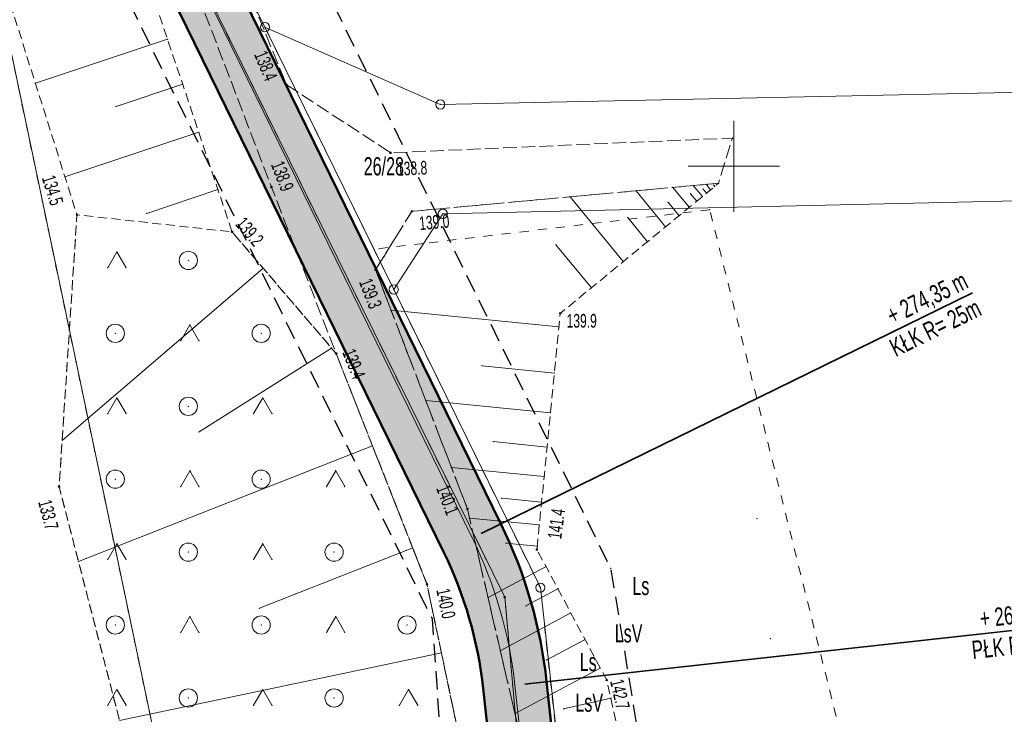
# Model space of a CAD drawing. Extents: x 6456700 to 6518119, y 5963420 to 5980059.
# Tile 246 of 256: x 6512430 to 6512484, y 5966619 to 5966657. Entities that reach past the tile are written whole.
import ezdxf
from ezdxf.enums import TextEntityAlignment as Align

# ---------------------------------------------------------------- set-up
doc = ezdxf.new("R2010")
doc.units = 0
doc.header["$MEASUREMENT"] = 0
for name, pattern in [('L_0_03', [1, 0.5, -0.5]), ('L_0_04', [1.5, 1, -0.5]), ('L_0_52', [1, 0.75, -0.25]), ('L_0_5A', [0.75, 0.5, -0.25])]:
    doc.linetypes.add(name, pattern=pattern)
doc.layers.get('0').update_dxf_attribs({"color": 2, "linetype": 'CONTINUOUS', "lineweight": 5})
for name, color, linetype, lineweight in [('000_Inne__niezydentyfikowane_', 7, 'CONTINUOUS', 18), ('18mm Kreska ciągła', 7, 'CONTINUOUS', 18), ('202_punkt_graniczny', 7, 'CONTINUOUS', 18), ('203_punkt_graniczny', 7, 'CONTINUOUS', 18), ('209_oznaczenie_konturu_klasyfikacyjnego', 96, 'CONTINUOUS', 18), ('210_oznaczenie_konturu_uzytku_gruntowego', 96, 'CONTINUOUS', 18), ('211_numer_dzialki_ewidencyjnej', 7, 'CONTINUOUS', 18), ('218_kontur_uzytku_gruntowego', 96, 'L_0_03', 18), ('219_dzialka_ewidencyjna', 7, 'CONTINUOUS', 18), ('35mm Ciągła', 7, 'CONTINUOUS', 35), ('50mm Kreska ciągła', 7, 'CONTINUOUS', 50), ('9mm Kreska ciągła', 252, 'CONTINUOUS', 9), ('jezdnia', 7, 'CONTINUOUS', 18), ('ogrodzenie_trwale', 7, 'CONTINUOUS', 18), ('pikieta_naturalna', 7, 'CONTINUOUS', 18), ('pikieta_naturalna_Atr2', 7, 'CONTINUOUS', 18), ('siatka_krzyrzy', 7, 'CONTINUOUS', 18), ('skarpa_nieumocniona', 7, 'CONTINUOUS', 18), ('teren_zalesiony', 7, 'CONTINUOUS', 18), ('Zakres', 7, 'CONTINUOUS', 18)]:
    doc.layers.add(name, color=color, linetype=linetype, lineweight=lineweight)
doc.styles.get("Standard").update_dxf_attribs({"font": 'txt', "width": 0.75})
doc.styles.add('Znaczniki', font='GOTHIC.TTF', dxfattribs={"width": 0.7})

# ---------------------------------------------------------------- blocks, each defined once
blk = doc.blocks.new('mdcp_nowa')
at = {"layer": '203_punkt_graniczny', "linetype": 'Continuous', "lineweight": 18, "true_color": 0x000000}
blk.add_hatch(color=18, dxfattribs=at).paths.add_polyline_path([(6495187.44, 5983076.315, 1), (6495187.44, 5983076.405, 1)])
at = {"layer": 'pikieta_naturalna', "linetype": 'Continuous', "lineweight": 18, "true_color": 0x000000}
for points in [[(6495175.46, 5983104.435, 1), (6495175.46, 5983104.525, 1)], [(6495181.17, 5983100.695, 1), (6495181.17, 5983100.785, 1)], [(6495174.64, 5983098.815, 1), (6495174.64, 5983098.905, 1)], [(6495182.34, 5983097.485, 1), (6495182.34, 5983097.575, 1)], [(6495163.97, 5983097.295, 1), (6495163.97, 5983097.385, 1)], [(6495172.48, 5983096.355, 1), (6495172.48, 5983096.445, 1)], [(6495180.35, 5983094.275, 1), (6495180.35, 5983094.365, 1)], [(6495190.48, 5983091.885, 1), (6495190.48, 5983091.975, 1)], [(6495178.19, 5983089.685, 1), (6495178.19, 5983089.775, 1)], [(6495162.99, 5983082.385, 1), (6495162.99, 5983082.475, 1)], [(6495185.39, 5983081.155, 1), (6495185.39, 5983081.245, 1)], [(6495189.2, 5983078.935, 1), (6495189.2, 5983079.025, 1)], [(6495183.17, 5983077.035, 1), (6495183.17, 5983077.125, 1)], [(6495193.03, 5983071.775, 1), (6495193.03, 5983071.865, 1)]]:
    blk.add_hatch(color=18, dxfattribs=at).paths.add_polyline_path(points)
at = {"layer": '000_Inne__niezydentyfikowane_', "linetype": 'Continuous', "lineweight": 18, "flags": 128}
for points in [[(6495168.94, 5983106.97), (6495161.69, 5983104.55)], [(6495169.77, 5983104.5), (6495166.12, 5983103.28)], [(6495170.65, 5983101.87), (6495163.31, 5983099.42)], [(6495171.7, 5983098.72), (6495167.8, 5983097.41)], [(6495196.26, 5983096.68), (6495194.64, 5983098.66)], [(6495197.56, 5983097.75), (6495196.66, 5983098.84)], [(6495198.28, 5983098.34), (6495197.78, 5983098.94)], [(6495198.5, 5983098.52), (6495198.32, 5983098.75)], [(6495198.73, 5983098.71), (6495198.49, 5983099.01)], [(6495198.96, 5983098.9), (6495198.9, 5983098.97)], [(6495193.94, 5983094.77), (6495191.02, 5983098.32)], [(6495197, 5983097.29), (6495196.4, 5983098.03)], [(6495197.97, 5983098.08), (6495197.63, 5983098.49)], [(6495195.27, 5983095.86), (6495194.18, 5983097.19)], [(6495192.19, 5983093.33), (6495190.24, 5983095.7)], [(6495174.19, 5983094.41), (6495163.16, 5983084.96)], [(6495190.41, 5983091.19), (6495181.2, 5983092.1)], [(6495177.93, 5983090.03), (6495170.67, 5983085.43)], [(6495190.16, 5983088.66), (6495186.19, 5983089.06)], [(6495189.94, 5983086.48), (6495183.1, 5983087.16)], [(6495180.18, 5983084.67), (6495164.05, 5983078.32)], [(6495189.76, 5983084.6), (6495186.81, 5983084.9)], [(6495189.6, 5983082.98), (6495184.51, 5983083.48)], [(6495189.46, 5983081.58), (6495187.27, 5983081.79)], [(6495189.33, 5983080.33), (6495185.5, 5983080.7)], [(6495189.22, 5983079.16), (6495187.5, 5983079.33)], [(6495182.39, 5983079.07), (6495173.98, 5983075.76)], [(6495189.7, 5983078.04), (6495186.52, 5983076.34)], [(6495190.35, 5983076.83), (6495188.6, 5983075.89)], [(6495191.06, 5983075.5), (6495187.19, 5983073.43)], [(6495191.84, 5983074.04), (6495189.71, 5983072.91)], [(6495183.96, 5983073.31), (6495166.31, 5983069.6)], [(6495192.67, 5983072.48), (6495188, 5983069.98)], [(6495193.26, 5983070.83), (6495190.66, 5983070.24)]]:
    blk.add_lwpolyline(points, dxfattribs=at)
at = {"layer": '000_Inne__niezydentyfikowane_'}
for p in [(6495168.94, 5983106.97), (6495161.69, 5983104.55), (6495169.77, 5983104.5), (6495166.12, 5983103.28), (6495170.65, 5983101.87), (6495163.31, 5983099.42), (6495171.7, 5983098.72), (6495194.64, 5983098.66), (6495196.66, 5983098.84), (6495197.78, 5983098.94), (6495198.32, 5983098.75), (6495198.49, 5983099.01), (6495198.73, 5983098.71), (6495198.9, 5983098.97), (6495198.96, 5983098.9), (6495191.02, 5983098.32), (6495196.4, 5983098.03), (6495197.63, 5983098.49), (6495197.97, 5983098.08), (6495198.28, 5983098.34), (6495198.5, 5983098.52), (6495197.56, 5983097.75), (6495167.8, 5983097.41), (6495194.18, 5983097.19), (6495197, 5983097.29), (6495196.26, 5983096.68), (6495195.27, 5983095.86), (6495190.24, 5983095.7), (6495193.94, 5983094.77), (6495174.19, 5983094.41), (6495192.19, 5983093.33), (6495181.2, 5983092.1), (6495190.41, 5983091.19), (6495177.93, 5983090.03), (6495186.19, 5983089.06), (6495190.16, 5983088.66), (6495183.1, 5983087.16), (6495189.94, 5983086.48), (6495170.67, 5983085.43), (6495163.16, 5983084.96), (6495180.18, 5983084.67), (6495186.81, 5983084.9), (6495189.76, 5983084.6), (6495184.51, 5983083.48), (6495189.6, 5983082.98), (6495187.27, 5983081.79), (6495189.46, 5983081.58), (6495185.5, 5983080.7), (6495189.33, 5983080.33), (6495187.5, 5983079.33), (6495189.22, 5983079.16), (6495182.39, 5983079.07), (6495164.05, 5983078.32), (6495189.7, 5983078.04), (6495190.35, 5983076.83), (6495186.52, 5983076.34), (6495188.6, 5983075.89), (6495173.98, 5983075.76), (6495191.06, 5983075.5), (6495191.84, 5983074.04), (6495183.96, 5983073.31), (6495187.19, 5983073.43), (6495189.71, 5983072.91), (6495192.67, 5983072.48), (6495193.26, 5983070.83), (6495188, 5983069.98), (6495190.66, 5983070.24)]:
    blk.add_point(p, dxfattribs=at)
at = {"layer": '202_punkt_graniczny', "color": 7, "linetype": 'Continuous', "lineweight": 18}
for centre in [(6495174.28, 5983107.63), (6495183.9, 5983103.39), (6495184.04, 5983097.39), (6495181.35, 5983093.24), (6495189.39, 5983076.89)]:
    blk.add_circle(centre, 0.25, dxfattribs=at)
at = {"layer": '202_punkt_graniczny'}
for p in [(6495174.28, 5983107.63), (6495183.9, 5983103.39), (6495184.04, 5983097.39), (6495181.35, 5983093.24), (6495189.39, 5983076.89)]:
    blk.add_point(p, dxfattribs=at)
at = {"layer": '203_punkt_graniczny', "color": 7, "linetype": 'Continuous', "lineweight": 18}
blk.add_circle((6495187.44, 5983076.36), 0.045, dxfattribs=at)
at = {"layer": '203_punkt_graniczny'}
blk.add_point((6495187.44, 5983076.36), dxfattribs=at)
at = {"layer": '218_kontur_uzytku_gruntowego', "lineweight": 18, "flags": 128}
for points in [[(6495187.44, 5983076.36), (6495153.98, 5983144.2)], [(6495152.536, 5983143.537), (6495178.61, 5983019.23)], [(6495174.28, 5983107.63), (6495172.58, 5983111.09)], [(6495180.26, 5983095.45), (6495174.28, 5983107.63)], [(6495198.68, 5983097.62), (6495182.99, 5983095.77)], [(6495207.07, 5983064), (6495198.68, 5983097.62)], [(6495182.99, 5983095.77), (6495180.26, 5983095.45)], [(6495180.26, 5983095.45), (6495181.35, 5983093.24)], [(6495181.35, 5983093.24), (6495189.39, 5983076.89)], [(6495189.39, 5983076.89), (6495199.98, 5982980.36)], [(6495199.25, 5982944.91), (6495187.44, 5983076.36)]]:
    blk.add_lwpolyline(points, dxfattribs=at)
at = {"layer": '218_kontur_uzytku_gruntowego'}
for p in [(6495174.28, 5983107.63), (6495174.28, 5983107.63), (6495174.28, 5983107.63), (6495174.28, 5983107.63), (6495198.68, 5983097.62), (6495198.68, 5983097.62), (6495198.68, 5983097.62), (6495198.68, 5983097.62), (6495180.26, 5983095.45), (6495180.26, 5983095.45), (6495180.26, 5983095.45), (6495180.26, 5983095.45), (6495180.26, 5983095.45), (6495180.26, 5983095.45), (6495182.99, 5983095.77), (6495182.99, 5983095.77), (6495182.99, 5983095.77), (6495182.99, 5983095.77), (6495181.35, 5983093.24), (6495181.35, 5983093.24), (6495181.35, 5983093.24), (6495181.35, 5983093.24), (6495189.39, 5983076.89), (6495189.39, 5983076.89), (6495189.39, 5983076.89), (6495189.39, 5983076.89), (6495187.44, 5983076.36), (6495187.44, 5983076.36), (6495187.44, 5983076.36), (6495187.44, 5983076.36)]:
    blk.add_point(p, dxfattribs=at)
at = {"layer": '219_dzialka_ewidencyjna', "color": 3, "linetype": 'Continuous', "lineweight": 18, "flags": 128}
for points in [[(6495135.78, 5983185.97), (6495174.28, 5983107.63)], [(6495187.44, 5983076.36), (6495153.98, 5983144.2)], [(6495178.61, 5983019.23), (6495152.536, 5983143.537)], [(6495174.28, 5983107.63), (6495183.9, 5983103.39)], [(6495174.28, 5983107.63), (6495181.35, 5983093.24)], [(6495183.9, 5983103.39), (6495254.212, 5983104.869)], [(6495184.04, 5983097.39), (6495244.58, 5983098.76)], [(6495181.35, 5983093.24), (6495184.04, 5983097.39)], [(6495189.39, 5983076.89), (6495181.35, 5983093.24)], [(6495199.98, 5982980.36), (6495189.39, 5983076.89)], [(6495199.25, 5982944.91), (6495187.44, 5983076.36)]]:
    blk.add_lwpolyline(points, dxfattribs=at)
at = {"layer": '219_dzialka_ewidencyjna', "color": 3}
for p in [(6495174.28, 5983107.63), (6495174.28, 5983107.63), (6495174.28, 5983107.63), (6495183.9, 5983103.39), (6495183.9, 5983103.39), (6495184.04, 5983097.39), (6495184.04, 5983097.39), (6495181.35, 5983093.24), (6495181.35, 5983093.24), (6495181.35, 5983093.24), (6495189.39, 5983076.89), (6495189.39, 5983076.89), (6495187.44, 5983076.36), (6495187.44, 5983076.36)]:
    blk.add_point(p, dxfattribs=at)
at = {"layer": 'jezdnia', "color": 7, "linetype": 'L_0_52', "lineweight": 18, "flags": 128}
blk.add_lwpolyline([(6495195.83, 5982978.97), (6495200.77, 5982990.52), (6495203.76, 5983005.28), (6495200.35, 5983025.82), (6495193.24, 5983036.29), (6495189.14, 5983049.6), (6495185.12, 5983067.8), (6495183.17, 5983077.08), (6495178.19, 5983089.73), (6495174.64, 5983098.86), (6495168.43, 5983115.09), (6495161.55, 5983133.83), (6495154.76, 5983147.58), (6495144.33, 5983166.27), (6495135.54, 5983182.13), (6495131.43, 5983212.99), (6495131.68, 5983233.26), (6495131.46, 5983243.99), (6495128.32, 5983280.81), (6495127.29, 5983298.52), (6495124.19, 5983336.19), (6495123.5, 5983344), (6495121.28, 5983367.92), (6495119.64, 5983396.13), (6495116.73, 5983412.76), (6495117.19, 5983441.35), (6495116.43, 5983457.42), (6495115.48, 5983476.53), (6495115.11, 5983482.62), (6495112.3, 5983484.4), (6495091.45, 5983481.81), (6495091.37, 5983484.19), (6495109.96, 5983486.92), (6495113.25, 5983490.41), (6495113.24, 5983503.43), (6495112.69, 5983521.82), (6495113.13, 5983545.8), (6495113.51, 5983566.95), (6495116.02, 5983585), (6495118.4, 5983609.28), (6495123.42, 5983650.06), (6495131.2, 5983686.54), (6495140.07, 5983719.72), (6495146.41, 5983753.33), (6495149.05, 5983763.24), (6495154.18, 5983776.85), (6495160.67, 5983784.68), (6495175.29, 5983798.4), (6495197.26, 5983816.17), (6495217.4, 5983831.86), (6495238.65, 5983846.53), (6495263.72, 5983869.02), (6495276.39, 5983884.8), (6495285.32, 5983901), (6495289.2, 5983910.41), (6495292.89, 5983924.2), (6495294.78, 5983930.12), (6495299.2, 5983944.93), (6495304.61, 5983964.52), (6495307.5, 5983979.46), (6495307.59, 5983992.22), (6495306.46, 5984009.09), (6495305.69, 5984028.3), (6495305.67, 5984038.17), (6495300.99, 5984057.07), (6495297.28, 5984082.3), (6495291.79, 5984107.54), (6495288.36, 5984130.45), (6495280.64, 5984151.56), (6495274.64, 5984171.22), (6495270.98, 5984181.26), (6495273.99, 5984181.03), (6495276.87, 5984171.8), (6495283.5, 5984152.14), (6495291.35, 5984131.82), (6495294.78, 5984110.77), (6495299.68, 5984081.31), (6495303.27, 5984060.79), (6495332.62, 5984062.58), (6495350.78, 5984065.69), (6495352.73, 5984070.57), (6495357.63, 5984062.1), (6495352.37, 5984062.87), (6495334.16, 5984059.86), (6495303.89, 5984056.79), (6495307.64, 5984045.46), (6495309.06, 5984037.47), (6495310.62, 5984029.01), (6495312.95, 5983997.49), (6495310.44, 5983991.82), (6495310.09, 5983979.31), (6495307.08, 5983963.82), (6495301.68, 5983944.67), (6495295.97, 5983923.79), (6495292.77, 5983913.71), (6495290.13, 5983906.38), (6495284.32, 5983893.37), (6495278.05, 5983883.04), (6495264.46, 5983865.44), (6495239.09, 5983842.69), (6495219.23, 5983829.73), (6495216.93, 5983819.97), (6495223.58, 5983813.84), (6495228.16, 5983809.41), (6495224.21, 5983807.55), (6495214.94, 5983813.05), (6495207.87, 5983817.5), (6495201.24, 5983815.27), (6495178.34, 5983796.41), (6495165.6, 5983786.15), (6495159.73, 5983777.73), (6495154.77, 5983771.17), (6495151.16, 5983759.97), (6495150.26, 5983749.93), (6495142.6, 5983719.51), (6495134.42, 5983684.95), (6495127.4, 5983650.76), (6495120.08, 5983602.2), (6495117.42, 5983578.29), (6495115.94, 5983567.9), (6495115.38, 5983544.13), (6495115.07, 5983520.98), (6495115.65, 5983504.52), (6495116.24, 5983490.91), (6495120.25, 5983487.29), (6495126.33, 5983487.84), (6495143.65, 5983489.58), (6495144.46, 5983486.94), (6495127.88, 5983485.15), (6495121.64, 5983482.36), (6495118.37, 5983476.22), (6495119.55, 5983458.22), (6495119.45, 5983441.1), (6495120.18, 5983413.18), (6495121.99, 5983405.13), (6495126.07, 5983403.29), (6495130.48, 5983403.23), (6495129.73, 5983399.77), (6495124.35, 5983396.96), (6495123.73, 5983368.04), (6495126.63, 5983336.2), (6495129.59, 5983298.85), (6495131.1, 5983280.79), (6495133, 5983262.8), (6495134.25, 5983243.51), (6495134.8, 5983233.03), (6495133.67, 5983213.6), (6495138.07, 5983181.73), (6495146.27, 5983167.62), (6495157.18, 5983147.99), (6495163.68, 5983134.39), (6495170.96, 5983115.51), (6495175.46, 5983104.48), (6495181.17, 5983100.74), (6495199.93, 5983101.55), (6495199.17, 5983099.07), (6495182.34, 5983097.53), (6495180.35, 5983094.32), (6495185.39, 5983081.2), (6495192.07, 5983052.44), (6495195.58, 5983038.04), (6495198.53, 5983033.23), (6495203.76, 5983025.83), (6495206.13, 5983003.89), (6495202.54, 5982989.27), (6495201.18, 5982984.38), (6495199.22, 5982977.33), (6495199.31, 5982965.37), (6495200.17, 5982948.62), (6495203.01, 5982926.24), (6495205.43, 5982907.13), (6495210.02, 5982873.53), (6495214.31, 5982847.66), (6495217.75, 5982836.69), (6495222.16, 5982822), (6495228.36, 5982806.97), (6495230.37, 5982804.25), (6495235.28, 5982800.03), (6495240.12, 5982797.03), (6495226.36, 5982801.25), (6495225.42, 5982799.59), (6495224.16, 5982791.52), (6495222.71, 5982778.54), (6495222.21, 5982760.62), (6495221.26, 5982748.78), (6495217.72, 5982722.5), (6495220.89, 5982699.43), (6495222.63, 5982688.01), (6495226.82, 5982681.43), (6495232.44, 5982678.09), (6495238.57, 5982677.74), (6495238.58, 5982674.2), (6495234.94, 5982674.18), (6495222.7, 5982675.95), (6495211.13, 5982675.67), (6495203.44, 5982672.24), (6495190.56, 5982660.85), (6495183.64, 5982651.87), (6495180.18, 5982645.51), (6495176.56, 5982638.14), (6495173.06, 5982629.9), (6495169.79, 5982622.28), (6495168.95, 5982621.1), (6495167.1, 5982622.09), (6495169.54, 5982629.99), (6495175.88, 5982643.52), (6495181.21, 5982652.88), (6495188.25, 5982661.9), (6495200.25, 5982673.34), (6495211.64, 5982680.53), (6495218.14, 5982692.06), (6495218.39, 5982699.72), (6495215.1, 5982723.62), (6495216.08, 5982729.8), (6495218.41, 5982743.49), (6495220.09, 5982761.04), (6495220.41, 5982779.3), (6495221.74, 5982791.03), (6495222.5, 5982799.07), (6495220.92, 5982803.86), (6495210.51, 5982812.59), (6495206.38, 5982817.94), (6495202.5, 5982823.86), (6495197.41, 5982834.99), (6495191.07, 5982840.79), (6495178.96, 5982851.25), (6495180.72, 5982852.83), (6495192.33, 5982842.82), (6495193.9, 5982841.49), (6495196.29, 5982839.47), (6495200.7, 5982838.43), (6495206.86, 5982825.62), (6495210.11, 5982820.87), (6495214.26, 5982814.71), (6495221.36, 5982809.09), (6495224.36, 5982806.84), (6495223.38, 5982810.9), (6495218.5, 5982823.84), (6495214.57, 5982836.22), (6495211.53, 5982847.15), (6495206.8, 5982872.08), (6495202.64, 5982906.51), (6495199.04, 5982926.21), (6495196.67, 5982948.55), (6495195.68, 5982964.58)], close=True, dxfattribs=at)
at = {"layer": 'jezdnia'}
for p in [(6495175.46, 5983104.48), (6495199.93, 5983101.55), (6495181.17, 5983100.74), (6495199.17, 5983099.07), (6495174.64, 5983098.86), (6495182.34, 5983097.53), (6495180.35, 5983094.32), (6495178.19, 5983089.73), (6495185.39, 5983081.2), (6495183.17, 5983077.08)]:
    blk.add_point(p, dxfattribs=at)
at = {"layer": 'ogrodzenie_trwale'}
for p in [(6495198.68, 5983097.62), (6495201.28, 5983080.68), (6495202.01, 5983074.09)]:
    blk.add_point(p, dxfattribs=at)
at = {"layer": 'pikieta_naturalna', "color": 7, "linetype": 'Continuous', "lineweight": 18}
for centre in [(6495175.46, 5983104.48), (6495181.17, 5983100.74), (6495174.64, 5983098.86), (6495182.34, 5983097.53), (6495163.97, 5983097.34), (6495172.48, 5983096.4), (6495180.35, 5983094.32), (6495190.48, 5983091.93), (6495178.19, 5983089.73), (6495162.99, 5983082.43), (6495185.39, 5983081.2), (6495189.2, 5983078.98), (6495183.17, 5983077.08), (6495193.03, 5983071.82)]:
    blk.add_circle(centre, 0.045, dxfattribs=at)
at = {"layer": 'pikieta_naturalna'}
for p in [(6495175.46, 5983104.48), (6495181.17, 5983100.74), (6495174.64, 5983098.86), (6495182.34, 5983097.53), (6495163.97, 5983097.34), (6495172.48, 5983096.4), (6495180.35, 5983094.32), (6495190.48, 5983091.93), (6495178.19, 5983089.73), (6495162.99, 5983082.43), (6495185.39, 5983081.2), (6495189.2, 5983078.98), (6495183.17, 5983077.08), (6495193.03, 5983071.82)]:
    blk.add_point(p, dxfattribs=at)
at = {"layer": 'siatka_krzyrzy', "linetype": 'Continuous', "lineweight": 18, "flags": 128}
for points in [[(6495200, 5983097.5), (6495200, 5983102.5)], [(6495197.5, 5983100), (6495202.5, 5983100)]]:
    blk.add_lwpolyline(points, dxfattribs=at)
at = {"layer": 'skarpa_nieumocniona', "color": 7, "linetype": 'L_0_5A', "lineweight": 18, "flags": 128}
for points in [[(6495217.65, 5982814.39), (6495212.8, 5982822.34), (6495206.86, 5982825.62), (6495200.7, 5982838.43), (6495195.46, 5982859.44), (6495192.63, 5982871.32), (6495188.85, 5982881.97), (6495183.52, 5982886.94), (6495176.14, 5982900.76), (6495180, 5982904.6), (6495179.15, 5982911.71), (6495175.72, 5982920.63), (6495175.98, 5982930.29), (6495180.63, 5982930.17), (6495180.83, 5982936.86), (6495177.45, 5982936.98), (6495177.48, 5982938.07), (6495176.61, 5982948.59), (6495174.13, 5982984.91), (6495177.26, 5983009.97), (6495168.41, 5983061.47), (6495162.99, 5983082.43), (6495163.97, 5983097.34), (6495159.47, 5983111.58), (6495154.72, 5983137.09), (6495143.3, 5983161.31), (6495133.93, 5983178.05), (6495127.78, 5983190.6), (6495121.74, 5983201), (6495109.97, 5983223.74), (6495115.06, 5983236.61), (6495123.33, 5983219.43), (6495128.48, 5983200.73), (6495134.02, 5983183.5), (6495140.69, 5983170.38), (6495148.28, 5983157.89), (6495159.34, 5983136.7), (6495163.67, 5983127.48), (6495166.42, 5983114.5), (6495172.48, 5983096.4), (6495178.19, 5983089.73), (6495183.17, 5983077.08), (6495185.12, 5983067.8), (6495189.14, 5983049.6), (6495193.24, 5983036.29), (6495194.86, 5983019.23), (6495194.22, 5983005.35), (6495194.46, 5982985.14), (6495193.02, 5982977.78), (6495193.03, 5982974.24), (6495193.09, 5982968.66), (6495193.64, 5982959.29), (6495195.49, 5982946.34), (6495195.53, 5982929.96), (6495198.39, 5982919.26), (6495200.73, 5982901.53), (6495201.7, 5982891.53), (6495206.08, 5982861.3), (6495209.07, 5982851.75), (6495212.1, 5982842.39), (6495218.5, 5982823.84), (6495223.38, 5982810.9), (6495221.36, 5982809.09)], [(6495195.58, 5983038.04), (6495192.07, 5983052.44), (6495185.39, 5983081.2), (6495180.35, 5983094.32), (6495182.34, 5983097.53), (6495199.17, 5983099.07), (6495190.48, 5983091.93), (6495189.2, 5983078.98), (6495193.03, 5983071.82), (6495194.64, 5983064.74), (6495195.66, 5983039.76), (6495198.53, 5983033.23)]]:
    blk.add_lwpolyline(points, close=True, dxfattribs=at)
at = {"layer": 'skarpa_nieumocniona'}
for p in [(6495199.17, 5983099.07), (6495199.17, 5983099.07), (6495182.34, 5983097.53), (6495182.34, 5983097.53), (6495163.97, 5983097.34), (6495163.97, 5983097.34), (6495172.48, 5983096.4), (6495172.48, 5983096.4), (6495180.35, 5983094.32), (6495180.35, 5983094.32), (6495190.48, 5983091.93), (6495190.48, 5983091.93), (6495178.19, 5983089.73), (6495178.19, 5983089.73), (6495162.99, 5983082.43), (6495162.99, 5983082.43), (6495185.39, 5983081.2), (6495185.39, 5983081.2), (6495189.2, 5983078.98), (6495189.2, 5983078.98), (6495183.17, 5983077.08), (6495183.17, 5983077.08), (6495193.03, 5983071.82), (6495193.03, 5983071.82)]:
    blk.add_point(p, dxfattribs=at)
at = {"layer": 'teren_zalesiony', "color": 7, "linetype": 'L_0_5A', "lineweight": 18, "flags": 128}
blk.add_lwpolyline([(6495177.26, 5983009.97), (6495168.41, 5983061.47), (6495162.99, 5983082.43), (6495163.97, 5983097.34), (6495172.48, 5983096.4), (6495178.19, 5983089.73), (6495183.17, 5983077.08), (6495185.12, 5983067.8), (6495189.14, 5983049.6), (6495193.24, 5983036.29), (6495194.86, 5983019.23), (6495194.22, 5983005.35), (6495194.46, 5982985.14), (6495193.02, 5982977.78), (6495193.03, 5982974.24), (6495193.09, 5982968.66), (6495193.64, 5982959.29), (6495195.49, 5982946.34), (6495195.53, 5982929.96), (6495198.39, 5982919.26), (6495200.73, 5982901.53), (6495201.7, 5982891.53), (6495206.08, 5982861.3), (6495209.07, 5982851.75), (6495195.46, 5982859.44), (6495192.63, 5982871.32), (6495188.85, 5982881.97), (6495183.52, 5982886.94), (6495176.14, 5982900.76), (6495182.8, 5982899.3), (6495180.63, 5982930.17), (6495180.83, 5982936.86), (6495174.13, 5982984.91)], close=True, dxfattribs=at)
at = {"layer": 'teren_zalesiony', "color": 7, "linetype": 'Continuous', "lineweight": 18, "flags": 128}
for points in [[(6495165.663, 5983094.433), (6495166.163, 5983095.299)], [(6495166.163, 5983095.299), (6495166.663, 5983094.433)], [(6495169.663, 5983090.433), (6495170.163, 5983091.299)], [(6495170.163, 5983091.299), (6495170.663, 5983090.433)], [(6495165.663, 5983086.433), (6495166.163, 5983087.299)], [(6495166.163, 5983087.299), (6495166.663, 5983086.433)], [(6495173.663, 5983086.433), (6495174.163, 5983087.299)], [(6495174.163, 5983087.299), (6495174.663, 5983086.433)], [(6495169.663, 5983082.433), (6495170.163, 5983083.299)], [(6495170.163, 5983083.299), (6495170.663, 5983082.433)], [(6495177.663, 5983082.433), (6495178.163, 5983083.299)], [(6495178.163, 5983083.299), (6495178.663, 5983082.433)], [(6495165.663, 5983078.433), (6495166.163, 5983079.299)], [(6495166.163, 5983079.299), (6495166.663, 5983078.433)], [(6495173.663, 5983078.433), (6495174.163, 5983079.299)], [(6495174.163, 5983079.299), (6495174.663, 5983078.433)], [(6495169.663, 5983074.433), (6495170.163, 5983075.299)], [(6495170.163, 5983075.299), (6495170.663, 5983074.433)], [(6495177.663, 5983074.433), (6495178.163, 5983075.299)], [(6495178.163, 5983075.299), (6495178.663, 5983074.433)], [(6495165.663, 5983070.433), (6495166.163, 5983071.299)], [(6495166.163, 5983071.299), (6495166.663, 5983070.433)], [(6495173.663, 5983070.433), (6495174.163, 5983071.299)], [(6495174.163, 5983071.299), (6495174.663, 5983070.433)], [(6495181.663, 5983070.433), (6495182.163, 5983071.299)], [(6495182.163, 5983071.299), (6495182.663, 5983070.433)]]:
    blk.add_lwpolyline(points, dxfattribs=at)
at = {"layer": 'teren_zalesiony', "color": 7, "linetype": 'Continuous', "lineweight": 18}
for centre in [(6495170.076, 5983094.836), (6495166.076, 5983090.836), (6495174.076, 5983090.836), (6495170.076, 5983086.836), (6495166.076, 5983082.836), (6495174.076, 5983082.836), (6495170.076, 5983078.836), (6495178.076, 5983078.836), (6495166.076, 5983074.836), (6495174.076, 5983074.836), (6495182.076, 5983074.836), (6495170.076, 5983070.836), (6495178.076, 5983070.836)]:
    blk.add_circle(centre, 0.5, dxfattribs=at)
at = {"layer": 'teren_zalesiony'}
for p in [(6495163.97, 5983097.34), (6495172.48, 5983096.4), (6495166.163, 5983095.299), (6495166.163, 5983095.299), (6495170.076, 5983094.836), (6495165.663, 5983094.433), (6495166.663, 5983094.433), (6495170.163, 5983091.299), (6495170.163, 5983091.299), (6495166.076, 5983090.836), (6495169.663, 5983090.433), (6495170.663, 5983090.433), (6495174.076, 5983090.836), (6495178.19, 5983089.73), (6495166.163, 5983087.299), (6495166.163, 5983087.299), (6495174.163, 5983087.299), (6495174.163, 5983087.299), (6495170.076, 5983086.836), (6495165.663, 5983086.433), (6495166.663, 5983086.433), (6495173.663, 5983086.433), (6495174.663, 5983086.433), (6495170.163, 5983083.299), (6495170.163, 5983083.299), (6495178.163, 5983083.299), (6495178.163, 5983083.299), (6495162.99, 5983082.43), (6495166.076, 5983082.836), (6495169.663, 5983082.433), (6495170.663, 5983082.433), (6495174.076, 5983082.836), (6495177.663, 5983082.433), (6495178.663, 5983082.433), (6495166.163, 5983079.299), (6495166.163, 5983079.299), (6495174.163, 5983079.299), (6495174.163, 5983079.299), (6495170.076, 5983078.836), (6495178.076, 5983078.836), (6495165.663, 5983078.433), (6495166.663, 5983078.433), (6495173.663, 5983078.433), (6495174.663, 5983078.433), (6495183.17, 5983077.08), (6495166.076, 5983074.836), (6495170.163, 5983075.299), (6495170.163, 5983075.299), (6495174.076, 5983074.836), (6495178.163, 5983075.299), (6495178.163, 5983075.299), (6495182.076, 5983074.836), (6495169.663, 5983074.433), (6495170.663, 5983074.433), (6495177.663, 5983074.433), (6495178.663, 5983074.433), (6495166.163, 5983071.299), (6495166.163, 5983071.299), (6495174.163, 5983071.299), (6495174.163, 5983071.299), (6495182.163, 5983071.299), (6495182.163, 5983071.299), (6495170.076, 5983070.836), (6495178.076, 5983070.836), (6495165.663, 5983070.433), (6495166.663, 5983070.433), (6495173.663, 5983070.433), (6495174.663, 5983070.433), (6495181.663, 5983070.433), (6495182.663, 5983070.433)]:
    blk.add_point(p, dxfattribs=at)
at = {"layer": 'Zakres', "linetype": 'L_0_04', "lineweight": 25, "flags": 128}
blk.add_lwpolyline([(6495113.77, 5985050.22), (6495121.12, 5984877.07), (6495125.76, 5984757.87), (6495129.89, 5984649.81), (6495141.08, 5984611.3), (6495145.77, 5984544.53), (6495147.36, 5984487.27), (6495157.22, 5984392.07), (6495162.95, 5984387.45), (6495180.24, 5984384.16), (6495229.5, 5984386.61), (6495251.65, 5984373.41), (6495258.77, 5984357.12), (6495255.44, 5984330.44), (6495250.77, 5984304.39), (6495252.21, 5984282.78), (6495255.46, 5984256.45), (6495254.94, 5984238.25), (6495266.4, 5984211), (6495277.24, 5984182.33), (6495294.2, 5984133.19), (6495300.94, 5984095.37), (6495313.24, 5984037.69), (6495317.44, 5983978.18), (6495300.35, 5983922.18), (6495282.35, 5983883.38), (6495266.21, 5983862.23), (6495242.03, 5983839.67), (6495211.11, 5983816.86), (6495158.26, 5983772.66), (6495130.6, 5983651.16), (6495116.31, 5983543.43), (6495129.51, 5983346.73), (6495134.58, 5983264.71), (6495139.64, 5983186.97), (6495193.25, 5983077.94), (6495199.2, 5983041.97), (6495206.23, 5983026), (6495208.96, 5983004.88), (6495202.27, 5982979.48), (6495202.42, 5982950.13), (6495209.35, 5982897.38), (6495215.97, 5982850.34), (6495228.6, 5982809.97), (6495226.85, 5982778.82), (6495225.04, 5982750.56), (6495220.26, 5982723.37), (6495226.54, 5982679.97), (6495206.06, 5982669.48), (6495192.68, 5982657.71), (6495184.57, 5982648.65), (6495174.78, 5982624.58), (6495164.23, 5982604.61), (6495150.7, 5982588.3), (6495137.69, 5982582.43), (6495118.26, 5982573.75), (6495100.35, 5982558.42), (6495090.36, 5982544.99), (6495075.87, 5982519.06), (6495060.83, 5982499.68), (6495049.41, 5982485.49), (6495035.07, 5982459.7), (6495006.7, 5982406.64), (6494980.89, 5982351.84), (6494944.35, 5982293.29), (6494925.72, 5982250.11), (6494905.2, 5982190.37), (6494898.43, 5982153.5), (6494879.51, 5982063.89), (6494864.14, 5981992.66), (6494816.93, 5981768.61), (6494777.79, 5981577.7), (6494739.84, 5981394.72), (6494718.65, 5981297.89), (6494716.45, 5981237.31), (6494738.62, 5981208.21), (6494776.48, 5981173.06), (6494817.16, 5981137.44), (6494847.63, 5981109.8), (6494877.39, 5981077.08), (6494912.75, 5981030.55), (6494916.06, 5981014.71), (6494903.86, 5980957.01), (6494916.13, 5980953.51), (6494892.32, 5980927.59), (6494850.7, 5980858.8), (6494806.81, 5980779.89), (6494785.1, 5980753.49), (6494715.22, 5980723.29), (6494679.96, 5980686.78), (6494651.35, 5980651.29), (6494549.14, 5980683.24), (6494511.84, 5980659.66), (6494443.61, 5980630.33), (6494428.78, 5980598.6), (6494431.58, 5980579.46), (6494420.56, 5980549.76), (6494416.45, 5980528.2), (6494403.86, 5980507.16), (6494388.89, 5980482.96), (6494365.32, 5980407.99), (6494335.67, 5980315.15), (6494332.29, 5980297.41), (6494335.1, 5980278.18), (6494347.25, 5980254.84), (6494336.79, 5980250.09), (6494300.04, 5980271.34), (6494320.8, 5980301.43), (6494336.81, 5980349.17), (6494344.85, 5980380.92), (6494360.85, 5980437.13), (6494374.18, 5980476.38), (6494386.14, 5980498.84), (6494403.02, 5980528.52), (6494411.33, 5980563.19), (6494420.84, 5980586.25), (6494420.25, 5980601.11), (6494434.95, 5980635.94), (6494446.75, 5980644.99), (6494465.77, 5980647.27), (6494513.02, 5980669.46), (6494507.85, 5980679.68), (6494547.89, 5980705.83), (6494570.06, 5980691.34), (6494636.17, 5980669.05), (6494706.14, 5980756.86), (6494742.78, 5980772.58), (6494798.53, 5980814.27), (6494826.12, 5980867.97), (6494849.57, 5980908.6), (6494845.35, 5980942.01), (6494853.94, 5980970.83), (6494891.08, 5980960.54), (6494890.11, 5980965.73), (6494903.94, 5981025.69), (6494869.98, 5981070.3), (6494770.97, 5981160.58), (6494728.18, 5981200.64), (6494706.13, 5981229.56), (6494707.94, 5981299.75), (6494728.84, 5981398.1), (6494767.06, 5981580.19), (6494806.17, 5981770.55), (6494854.36, 5981994.76), (6494869.73, 5982065.97), (6494888.61, 5982155.44), (6494891.67, 5982173.95), (6494895.82, 5982197.45), (6494916.38, 5982253.72), (6494935.47, 5982297.95), (6494954.97, 5982331.67), (6494972.09, 5982356.64), (6494997.76, 5982411.14), (6495026.29, 5982464.48), (6495041.09, 5982491.09), (6495052.99, 5982505.88), (6495067.51, 5982524.6), (6495081.94, 5982550.43), (6495092.99, 5982565.28), (6495112.86, 5982582.29), (6495133.59, 5982591.55), (6495144.48, 5982596.46), (6495155.87, 5982610.19), (6495165.7, 5982628.8), (6495175.96, 5982654.03), (6495185.62, 5982664.83), (6495200.4, 5982677.82), (6495212.49, 5982688.04), (6495209.64, 5982723.43), (6495215.22, 5982750.57), (6495216.87, 5982779.54), (6495218.31, 5982809.31), (6495206.86, 5982847.92), (6495199.44, 5982894.74), (6495192.11, 5982948.71), (6495190.16, 5982979.24), (6495183.47, 5983075.16), (6495129.79, 5983184.34), (6495124.6, 5983264.07), (6495119.53, 5983346.09), (6495106.27, 5983543.75), (6495120.74, 5983652.9), (6495148.75, 5983779.42), (6495204.15, 5983826.04), (6495273.41, 5983889.36), (6495288.53, 5983927.42), (6495300.83, 5983964.69), (6495303.91, 5983980.14), (6495301.32, 5984039.55), (6495291.1, 5984093.63), (6495284.5, 5984130.67), (6495267.84, 5984178.93), (6495257.12, 5984207.3), (6495244.96, 5984236.19), (6495244.79, 5984255.42), (6495242.25, 5984281.97), (6495240.71, 5984304.95), (6495245.55, 5984331.94), (6495248.51, 5984355.64), (6495243.77, 5984366.47), (6495226.98, 5984376.47), (6495179.54, 5984374.12), (6495158.61, 5984378.09), (6495147.7, 5984386.91), (6495137.38, 5984486.61), (6495135.78, 5984544.04), (6495131.18, 5984609.54), (6495119.95, 5984648.2), (6495115.76, 5984757.49), (6495111.12, 5984876.67), (6495103.73, 5985050.93), (6495109.36, 5985081.73), (6495120.41, 5985085.88)], close=True, dxfattribs=at)
at = {"layer": 'Zakres'}
for p in [(6495193.25, 5983077.94), (6495183.47, 5983075.16)]:
    blk.add_point(p, dxfattribs=at)
at = {"layer": '209_oznaczenie_konturu_klasyfikacyjnego', "lineweight": 20, "width": 0.66}
for p in [(6495193.469, 5983074.88), (6495191.31, 5983071.08)]:
    blk.add_text('LsV', height=1, dxfattribs=at).set_placement(p, align=Align.TOP_LEFT)
at = {"layer": '210_oznaczenie_konturu_uzytku_gruntowego', "lineweight": 20, "width": 0.66}
for p in [(6495194.437, 5983077.48), (6495191.55, 5983073.31)]:
    blk.add_text('Ls', height=1, dxfattribs=at).set_placement(p, align=Align.TOP_LEFT)
at = {"layer": '211_numer_dzialki_ewidencyjnej', "color": 7, "lineweight": 20, "width": 0.66}
blk.add_text('26/28', height=1, dxfattribs=at).set_placement((6495179.7, 5983100.5), align=Align.TOP_LEFT)
at = {"layer": 'pikieta_naturalna_Atr2', "color": 7, "lineweight": 15, "width": 0.66}
for s, rotation, p in [('138.4', 292.2, (6495174.37, 5983106.42)), ('138.9', 290.9, (6495175.3, 5983100.37)), ('138.8', 2.5, (6495181.51, 5983100.23)), ('134.5', 287.5, (6495162.75, 5983099.59)), ('139.2', 310.6, (6495173.19, 5983097.29)), ('139.0', 5.2, (6495182.71, 5983097.24)), ('139.3', 291, (6495180.13, 5983093.93)), ('139.4', 291.5, (6495179.21, 5983090.07)), ('140.1', 291, (6495184.36, 5983082.61)), ('133.7', 284.5, (6495162.56, 5983081.78)), ('141.4', 82.4, (6495189.79, 5983079.62)), ('140.0', 281.9, (6495184.41, 5983076.91)), ('142.7', 282.8, (6495193.94, 5983071.93))]:
    blk.add_text(s, height=0.75, rotation=rotation, dxfattribs=at).set_placement(p, align=Align.TOP_LEFT)
blk.add_text('139.9', height=0.75, dxfattribs=at).set_placement((6495190.83, 5983091.9), align=Align.TOP_LEFT)

msp = doc.modelspace()

# ---------------------------------------------------------------- block references
at = {"linetype": 'ByBlock'}
msp.add_blockref('mdcp_nowa', (17268.786, -16450.998), dxfattribs=at)

# ---------------------------------------------------------------- next in the draw order: hatches: boundary and pattern name
at = {"layer": '9mm Kreska ciągła'}
h = msp.add_hatch(dxfattribs=at)
h.set_pattern_fill('SAND_AND_LIME', color=4, scale=0.1)
h.set_pattern_definition([(37.5, (6512162.38958, 5966557.36103), (-0.006803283, 0.208096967), [0, -0.16416, 0, -0.1836, 0, -0.1755]), (7.5, (6512162.38958, 5966557.36103), (0.191135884, 0.304791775), [0, -0.08856, 0, -0.14796, 0, -0.0567]), (327.5, (6512162.25674, 5966557.36103), (0.33632732, 0.000611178), [0, -0.054, 0, -0.1944, 0, -0.2538]), (317.5, (6512162.25674, 5966557.36103), (0.324661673, 0.09478896), [0, -0.027, 0, -0.12744, 0, -0.1458])])
edge = h.paths.add_edge_path()
edge.add_arc((6512516.367, 5967810.283), 3, 311.5869, 347.3062, ccw=False)
edge.add_arc((6512523.503, 5967802.242), 7.75, 131.5869, 180.7804)
edge.add_line((6512515.753, 5967802.137), (6512515.839, 5967795.832))
edge.add_arc((6512568.134, 5967796.544), 52.3, 180.7804, 202.2888)
edge.add_line((6512519.742, 5967776.708), (6512533.586, 5967742.935))
edge.add_arc((6512443.186, 5967705.88), 97.7, 19.24547, 22.28878, ccw=False)
edge.add_line((6512535.426, 5967738.083), (6512551.885, 5967690.939))
edge.add_arc((6512459.645, 5967658.735), 97.7, 10.33082, 19.24547, ccw=False)
edge.add_line((6512555.761, 5967676.256), (6512567.725, 5967610.623))
edge.add_arc((6512717.556, 5967637.935), 152.3, 190.33082, 193.90778)
edge.add_line((6512569.721, 5967601.328), (6512572.468, 5967590.235))
edge.add_arc((6512477.632, 5967566.752), 97.7, 359.59588, 373.90778, ccw=False)
edge.add_line((6512575.33, 5967566.063), (6512575.106, 5967534.367))
edge.add_arc((6512497.408, 5967534.915), 77.7, 343.87223, 359.59588, ccw=False)
edge.add_line((6512572.05, 5967513.331), (6512569.54, 5967504.651))
edge.add_arc((6512475.685, 5967531.79), 97.7, 339.08524, 343.87223, ccw=False)
edge.add_line((6512566.948, 5967496.914), (6512545.985, 5967442.059))
edge.add_arc((6512524.78, 5967450.162), 22.7, 313.2875, 339.0852, ccw=False)
edge.add_line((6512540.345, 5967433.638), (6512504.063, 5967399.463))
edge.add_line((6512504.063, 5967399.463), (6512490.766, 5967386.938))
edge.add_arc((6512149.514, 5967749.225), 497.7, 309.16671, 313.28749, ccw=False)
edge.add_line((6512463.851, 5967363.353), (6512423.112, 5967330.167))
edge.add_arc((6512437.196, 5967312.877), 22.3, 129.1667, 169.6812)
edge.add_line((6512415.257, 5967316.872), (6512407.758, 5967275.686))
edge.add_arc((6511918.108, 5967364.836), 497.7, 347.25294, 349.68124, ccw=False)
edge.add_line((6512403.541, 5967255.02), (6512392.372, 5967205.646))
edge.add_arc((6512443.383, 5967194.106), 52.3, 167.2529, 172.4126)
edge.add_line((6512391.541, 5967201.011), (6512377.704, 5967097.137))
edge.add_arc((6512429.546, 5967090.232), 52.3, 172.4126, 183.9445)
edge.add_line((6512377.37, 5967086.634), (6512388.786, 5966921.07))
edge.add_arc((6510894.634, 5966818.042), 1497.7, 3.606413, 3.944541, ccw=False)
edge.add_line((6512389.368, 5966912.251), (6512395.777, 5966810.575))
edge.add_arc((6510402.033, 5966684.915), 1997.7, 2.742456, 3.606413, ccw=False)
edge.add_line((6512397.445, 5966780.498), (6512399.171, 5966744.457))
edge.add_arc((6512436.429, 5966746.242), 37.3, 182.7425, 206.0885)
edge.add_line((6512402.929, 5966729.839), (6512452.864, 5966627.857))
edge.add_arc((6512432.477, 5966617.874), 22.7, 6.2671, 26.0885, ccw=False)
edge.add_line((6512455.041, 5966620.352), (6512460.451, 5966571.093))
edge.add_arc((6515444.811, 5966898.838), 3002.303, 186.267142, 186.338012)
edge.add_line((6512460.859, 5966567.402), (6512461.669, 5966560.109))
edge.add_line((6512461.669, 5966560.109), (6512460.465, 5966557.361))
edge.add_line((6512460.465, 5966557.361), (6512465.434, 5966557.916))
edge.add_line((6512465.434, 5966557.916), (6512464.337, 5966567.789))
edge.add_arc((6515444.811, 5966898.838), 2998.803, 186.267142, 186.338012, ccw=False)
edge.add_line((6512463.93, 5966571.475), (6512458.52, 5966620.734))
edge.add_arc((6512432.477, 5966617.874), 26.2, 6.2671, 26.0885)
edge.add_line((6512456.008, 5966629.396), (6512406.072, 5966731.378))
edge.add_arc((6512436.429, 5966746.242), 33.8, 182.7425, 206.0885, ccw=False)
edge.add_line((6512402.667, 5966744.625), (6512400.941, 5966780.666))
edge.add_arc((6510402.033, 5966684.915), 2001.2, 2.742456, 3.606413)
edge.add_line((6512399.27, 5966810.795), (6512392.862, 5966912.471))
edge.add_arc((6510894.634, 5966818.042), 1501.2, 3.606413, 3.944541)
edge.add_line((6512392.278, 5966921.311), (6512380.862, 5967086.875))
edge.add_arc((6512429.546, 5967090.232), 48.8, 172.4126, 183.9445, ccw=False)
edge.add_line((6512381.174, 5967096.675), (6512395.01, 5967200.549))
edge.add_arc((6512443.383, 5967194.106), 48.8, 167.2529, 172.4126, ccw=False)
edge.add_line((6512395.786, 5967204.873), (6512406.955, 5967254.247))
edge.add_arc((6511918.108, 5967364.836), 501.2, 347.25294, 349.68124)
edge.add_line((6512411.202, 5967275.059), (6512418.7, 5967316.245))
edge.add_arc((6512437.196, 5967312.877), 18.8, 129.1667, 169.6812, ccw=False)
edge.add_line((6512425.323, 5967327.453), (6512466.061, 5967360.639))
edge.add_arc((6512149.514, 5967749.225), 501.2, 309.16671, 313.28749)
edge.add_line((6512493.166, 5967384.391), (6512506.462, 5967396.915))
edge.add_line((6512506.462, 5967396.915), (6512542.744, 5967431.09))
edge.add_arc((6512524.78, 5967450.162), 26.2, 313.2875, 339.0852)
edge.add_line((6512549.254, 5967440.809), (6512570.217, 5967495.664))
edge.add_arc((6512475.685, 5967531.79), 101.2, 339.08524, 343.87223)
edge.add_line((6512572.902, 5967503.679), (6512575.412, 5967512.359))
edge.add_arc((6512497.408, 5967534.915), 81.2, 343.87223, 359.59588)
edge.add_line((6512578.606, 5967534.342), (6512578.829, 5967566.038))
edge.add_arc((6512477.632, 5967566.752), 101.2, 359.59588, 373.90778)
edge.add_line((6512575.865, 5967591.076), (6512573.118, 5967602.169))
edge.add_arc((6512717.556, 5967637.935), 148.8, 190.33082, 193.90778, ccw=False)
edge.add_line((6512571.168, 5967611.25), (6512559.204, 5967676.884))
edge.add_arc((6512459.645, 5967658.735), 101.2, 10.33082, 19.24547)
edge.add_line((6512555.189, 5967692.092), (6512538.73, 5967739.237))
edge.add_arc((6512443.186, 5967705.88), 101.2, 19.24547, 22.28878)
edge.add_line((6512536.824, 5967744.262), (6512522.98, 5967778.036))
edge.add_arc((6512568.134, 5967796.544), 48.8, 180.7804, 202.2888, ccw=False)
edge.add_line((6512519.339, 5967795.88), (6512519.305, 5967798.372))
edge.add_arc((6512522.305, 5967798.413), 3, 27.7369, 180.7804, ccw=False)
edge.add_line((6512524.96, 5967799.809), (6512519.294, 5967809.624))

# ---------------------------------------------------------------- next in the draw order: linework, layer by layer
at = {"layer": '18mm Kreska ciągła', "color": 4, "ltscale": 0.1}
msp.add_lwpolyline([(6512463.699, 5966557.68), (6512462.598, 5966567.595, -0.000309), (6512462.19, 5966571.284), (6512456.781, 5966620.543, 0.086703), (6512454.436, 5966628.626), (6512404.501, 5966730.608, -0.10222), (6512400.919, 5966744.541), (6512399.193, 5966780.582, 0.00377), (6512397.523, 5966810.685), (6512391.115, 5966912.361, 0.001475), (6512390.532, 5966921.19), (6512379.116, 5967086.754, -0.05036), (6512379.439, 5967096.906), (6512393.275, 5967200.78, -0.022517), (6512394.079, 5967205.26), (6512405.248, 5967254.633, 0.010596), (6512409.48, 5967275.372), (6512416.979, 5967316.558, -0.178643), (6512424.217, 5967328.81), (6512464.956, 5967361.996, 0.017982), (6512491.966, 5967385.664), (6512505.262, 5967398.189)], format="xyb", dxfattribs=at)
at = {"layer": '35mm Ciągła'}
for p, q in [((6512454.93, 5966628.868), (6512481.873, 5966642.061)), ((6512457.328, 5966620.603), (6512487.148, 5966623.878))]:
    msp.add_line(p, q, dxfattribs=at)
at = {"layer": '50mm Kreska ciągła', "color": 5, "ltscale": 0.1}
for points in [[(6512399.171, 5966744.457, 0.10222), (6512402.929, 5966729.839), (6512452.864, 5966627.857, -0.086703), (6512455.041, 5966620.352), (6512460.451, 5966571.093, 0.000309), (6512460.859, 5966567.402), (6512461.669, 5966560.109), (6512460.465, 5966557.361)], [(6512465.438, 5966557.873), (6512464.337, 5966567.789, -0.000309), (6512463.93, 5966571.475), (6512458.52, 5966620.734, 0.086703), (6512456.008, 5966629.396), (6512406.072, 5966731.378, -0.10222), (6512402.667, 5966744.625)]]:
    msp.add_lwpolyline(points, format="xyb", dxfattribs=at)

# ---------------------------------------------------------------- next in the draw order: texts
at = {"layer": '18mm Kreska ciągła', "char_height": 1, "attachment_point": 6, "style": 'Znaczniki'}
for s, insert, rotation in [('+ 274,35 m\\PKŁK R= 25m', (6512481.873, 5966642.061), 26.0885), ('+ 265,70 m\\PPŁK R= 25m', (6512487.059, 5966623.868), 6.2671)]:
    msp.add_mtext(s, dxfattribs=dict(at, insert=insert, rotation=rotation))

doc.saveas('drawing.dxf')
